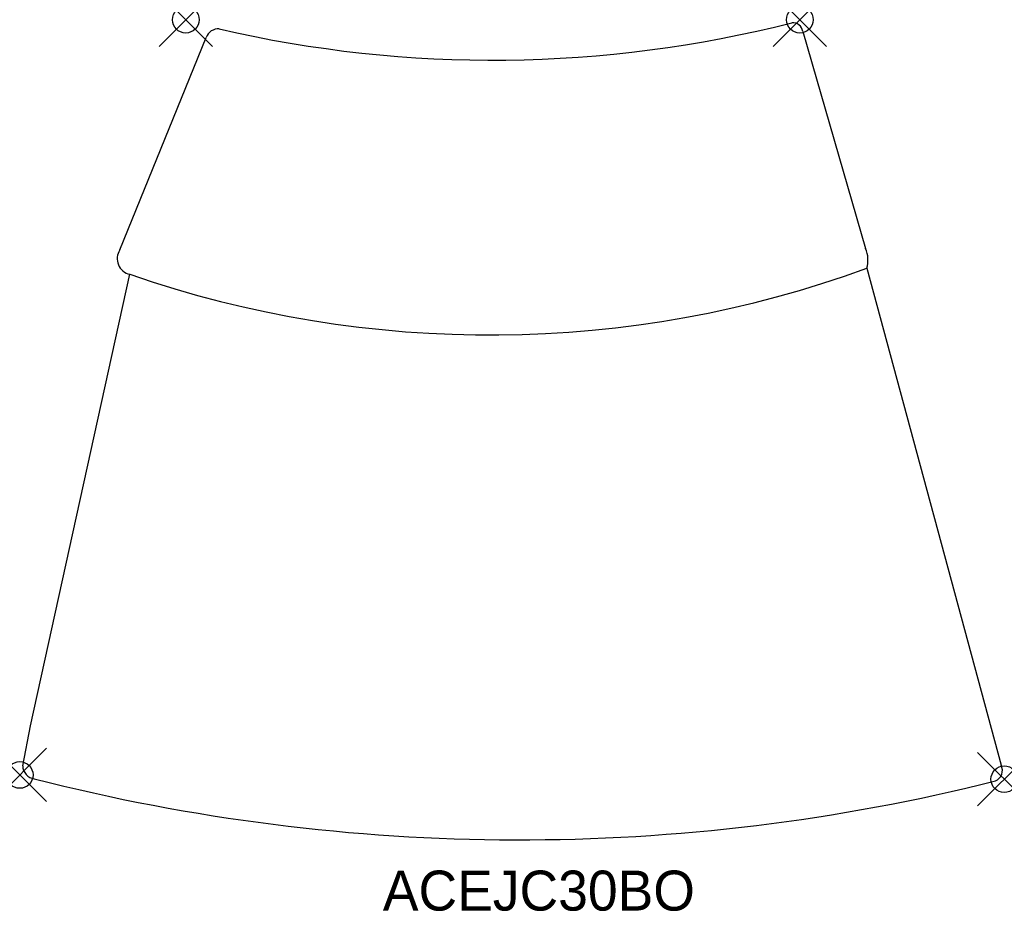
# Model space of a CAD drawing. Header units: inches. Extents: x -6.2 to 30.7, y -33.4 to 0.
import ezdxf

# ---------------------------------------------------------------- set-up
doc = ezdxf.new("R2010")
doc.units = ezdxf.units.IN
doc.header["$MEASUREMENT"] = 0
doc.header["$PDMODE"] = 35
doc.header["$PDSIZE"] = 1
doc.layers.add('A-FURN-P-ST', color=2, linetype='Continuous')
doc.layers.add('A-FURN-P-ST-TN', color=2, linetype='Continuous')

msp = doc.modelspace()

# ---------------------------------------------------------------- linework, layer by layer
at = {"layer": 'A-FURN-P-ST'}
for p, q in [((-2.468269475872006, -8.637062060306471), (0.7659176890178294, -0.663568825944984)), ((23.14422298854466, -0.440992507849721), (25.49899882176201, -8.58622863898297)), ((-5.823967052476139, -26.48373269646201), (-2.099376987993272, -9.5466438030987)), ((25.54263398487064, -9.323332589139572), (30.58245138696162, -27.95948826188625)), ((-6.115303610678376, -27.98569131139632), (-5.823967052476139, -26.48373269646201))]:
    msp.add_line(p, q, dxfattribs=at)
for centre, radius, start, end in [((1.21965980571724, -0.8288166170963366), 0.482896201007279, 85.70569136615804, 159.9889434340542), ((11.51481755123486, 44.03994514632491), 45.55735356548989, 256.9860286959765, 284.2611768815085), ((22.75690049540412, -0.5056685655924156), 0.3926852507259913, 9.479925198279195, 92.82839728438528), ((-1.984378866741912, -8.970409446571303), 0.58759731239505, 145.4374334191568, 258.7138517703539), ((24.52827840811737, -9.013536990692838), 1.060608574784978, 343.0167394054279, 23.75895711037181), ((11.40815722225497, 29.36725689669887), 41.1915664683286, 250.8574297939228, 290.0682996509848), ((-5.624121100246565, -27.98042934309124), 0.4912106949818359, 180.6137780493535, 263.2511950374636), ((30.19353597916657, -28.1553207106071), 0.4354371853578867, 294.5113567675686, 26.72684605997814), ((12.5105371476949, 42.65305459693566), 73.41117664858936, 255.6517529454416, 284.0835726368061)]:
    msp.add_arc(centre, radius, start, end, dxfattribs=at)
for p in [(0, 0), (23.03230991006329, -1.77635683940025e-15), (-6.229186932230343, -28.32641739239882), (30.70196325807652, -28.48505843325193)]:
    msp.add_point(p, dxfattribs=at)

# ---------------------------------------------------------------- texts
at = {"layer": 'A-FURN-P-ST-TN'}
msp.add_text('ACEJC30BO', height=1.5, dxfattribs=at).set_placement((7.391964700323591, -33.41219821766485))

doc.saveas('drawing.dxf')
